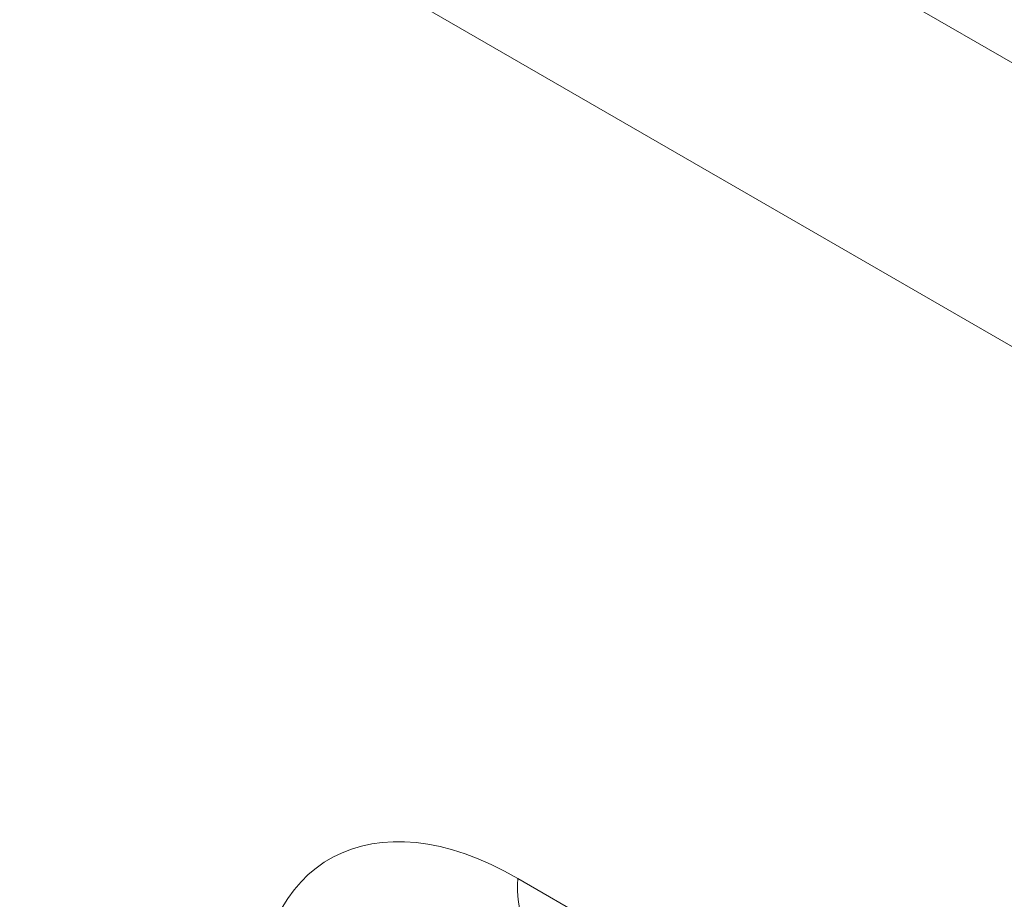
# Paper-space layout 'Blatt2' of a CAD drawing. Header units: millimetres. Extents: x 5 to 418, y 2 to 292.
# Tile 49 of 115: x 120.49 to 127.38, y 186.38 to 192.54. Entities that reach past the tile are written whole.
import ezdxf

# ---------------------------------------------------------------- set-up
doc = ezdxf.new("R2010")
doc.units = ezdxf.units.MM

psp = doc.layouts.new('Blatt2')

# ---------------------------------------------------------------- linework, layer by layer
at = {"color": 7, "linetype": 'Continuous', "lineweight": 18}
for p, q in [((84.3243, 217.127), (135.7939, 187.4142)), ((135.0309, 185.8683), (83.4121, 215.6672)), ((123.9807, 186.5282), (125.3192, 185.7555))]:
    psp.add_line(p, q, dxfattribs=at)
psp.add_arc((124.5932, 186.4606), 0.6162, 173.70115, 234.98667, dxfattribs=at)
psp.add_ellipse((123.9807, 184.4869), major_axis=(-1.338, 2.1652), ratio=0.576692, start_param=5.463246, end_param=7.034042, dxfattribs=at)

doc.saveas('drawing.dxf')
